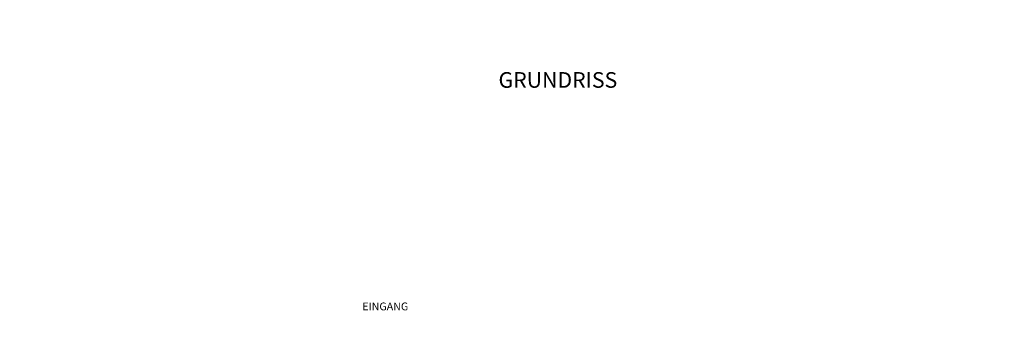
# Model space of a CAD drawing. Header units: millimetres. Extents: x -2065 to 128713, y -54195 to 32418.
# Tile 41 of 61: x 54221 to 66836, y 10754 to 14688. Entities that reach past the tile are written whole.
import ezdxf

# ---------------------------------------------------------------- set-up
doc = ezdxf.new("R2010")
doc.units = ezdxf.units.MM
doc.layers.add('Beschriftung', color=7, linetype='Continuous')
doc.styles.add('LBB3.5M1000', font='isocp.shx', dxfattribs={"height": 3.5})

msp = doc.modelspace()

# ---------------------------------------------------------------- texts
at = {"layer": 'Beschriftung', "char_height": 200, "attachment_point": 1, "style": 'LBB3.5M1000'}
for s, insert in [('\\pi94.352;{\\fArial|b0|i0|c0|p34;GROUND PLAN\\P\\pi274.78;\\fArial|b0|i1|c0|p34;GRUNDRISS}', (5399.52643, 14684.6482)), ('\\pi421.91;{\\fArial|b0|i0|c0|p34;TOP VIEW\\P\\pi192.85;\\fArial|b0|i1|c0|p34;DRAUFSICHT}', (41703.25882, 13665.6445))]:
    msp.add_mtext_dynamic_manual_height_columns(s, width=2200.1645238, gutter_width=17.5, heights=[0], dxfattribs=dict(at, insert=insert))
at = {"layer": 'Beschriftung', "insert": (47032.0346, 11403.85835), "char_height": 100, "attachment_point": 1, "style": 'LBB3.5M1000', "bg_fill": 3, "box_fill_scale": 1.5, "bg_fill_color": 256, "bg_fill_transparency": 0}
msp.add_mtext_dynamic_manual_height_columns('\\pi33.068;{\\fArial|b0|i0|c0|p34;ENTRANCE GENERATOR ROOM\\P\\pi115.78;\\fArial|b0|i1|c0|p34;EINGANG GENERATORRAUM}', width=2209.9974041, gutter_width=17.5, heights=[0], dxfattribs=at)

doc.saveas('drawing.dxf')
